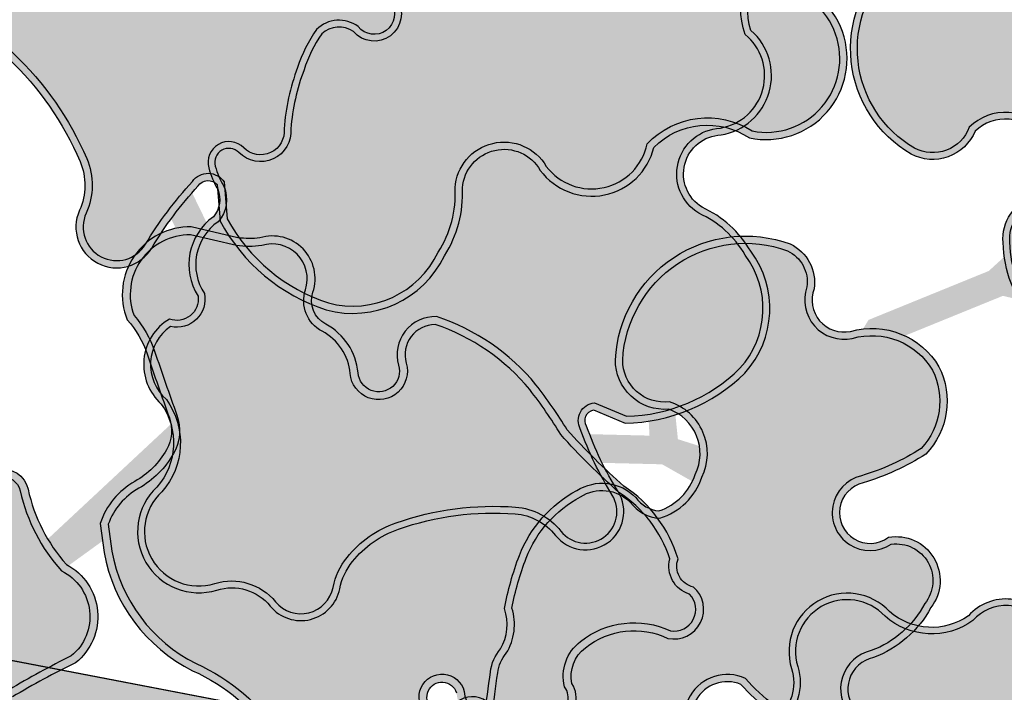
# Model space of a CAD drawing. Header units: metres. Extents: x 32353251 to 32353583, y 5707748 to 5708004.
# Tile 148 of 164: x 32353485 to 32353500, y 5707883 to 5707893. Entities that reach past the tile are written whole.
import ezdxf

# ---------------------------------------------------------------- set-up
doc = ezdxf.new("R2010")
doc.units = ezdxf.units.M
doc.header["$LTSCALE"] = 0.75
doc.layers.get('0').update_dxf_attribs({"linetype": 'CONTINUOUS'})
doc.layers.add('10414942$0$ST-LIN-Gehweg', color=2, linetype='CONTINUOUS')
doc.layers.add('10414943$0$ST-Gehweg-Sol', color=7, linetype='CONTINUOUS', lineweight=0, true_color=0xffd7a8)
doc.layers.add('10414943$0$ST-Mischfläche-Sol', color=7, linetype='CONTINUOUS', lineweight=0, true_color=0x636466)
for name, color, linetype, transparency in [('10414944$0$PF-Krone', 33, 'CONTINUOUS', 0.7), ('10414944$0$PF-Krone_SOL', 70, 'CONTINUOUS', 0.7), ('10414944$0$ST-Baum', 7, 'CONTINUOUS', 0.7)]:
    doc.layers.add(name, color=color, linetype=linetype, transparency=transparency)
doc.layers.add('10414944$0$PF-Stamm', color=7, linetype='CONTINUOUS', true_color=0x5f5144, transparency=0.7)

# ---------------------------------------------------------------- blocks, each defined once
blk = doc.blocks.new('10414943')
at = {"layer": '10414943$0$ST-Mischfläche-Sol'}
h = blk.add_hatch(dxfattribs=at)
h.set_pattern_fill('AR-HBONE', color=256, scale=0.0042, angle=170)
h.set_pattern_definition([(215, (0, 0), (-0.1047920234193, -0.5943050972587), [1.28016, -0.42672]), (305, (-0.34955, -0.24476), (-0.1047920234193, -0.5943050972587), [1.28016, -0.42672])])
edge = h.paths.add_edge_path()
edge.add_line((32353333.407, 5707899.31), (32353335.24, 5707908.862))
edge.add_line((32353335.24, 5707908.862), (32353407.152, 5707895.034))
edge.add_line((32353407.152, 5707895.034), (32353413.706, 5707897.337))
edge.add_line((32353413.706, 5707897.337), (32353481.818, 5707884.239))
edge.add_line((32353481.818, 5707884.239), (32353497.176, 5707881.286))
edge.add_line((32353497.176, 5707881.286), (32353499.704, 5707880.189))
edge.add_line((32353499.704, 5707880.189), (32353502.939, 5707877.836))
edge.add_line((32353502.939, 5707877.836), (32353505.467, 5707876.739))
edge.add_line((32353505.467, 5707876.739), (32353517.005, 5707874.52))
edge.add_line((32353517.005, 5707874.52), (32353517.645, 5707870.615))
edge.add_line((32353517.645, 5707870.615), (32353516.663, 5707870.803))
edge.add_line((32353516.663, 5707870.803), (32353515.44, 5707864.419))
edge.add_line((32353515.44, 5707864.419), (32353479.337, 5707871.339))
edge.add_line((32353479.337, 5707871.339), (32353468.359, 5707873.443))
edge.add_line((32353468.359, 5707873.443), (32353468.779, 5707869.425))
edge.add_arc((32353471.762, 5707869.736), 3, 185.9559, 259.1498)
edge.add_line((32353471.198, 5707866.79), (32353499.612, 5707861.344))
edge.add_line((32353499.612, 5707861.344), (32353497.736, 5707858.394))
edge.add_line((32353497.736, 5707858.394), (32353462.939, 5707865.064))
edge.add_arc((32353461.81, 5707859.171), 6, 79.1498, 96.1372)
edge.add_line((32353461.168, 5707865.137), (32353452.41, 5707864.195))
edge.add_arc((32353451.769, 5707870.161), 6, 259.1149, 276.1372, ccw=False)
edge.add_line((32353450.636, 5707864.269), (32353424.341, 5707869.325))
edge.add_arc((32353425.474, 5707875.217), 6, 242.0483, 259.1149, ccw=False)
edge.add_line((32353422.662, 5707869.917), (32353415, 5707873.982))
edge.add_arc((32353412.188, 5707868.682), 6, 62.0483, 79.1497)
edge.add_line((32353413.318, 5707874.575), (32353366.067, 5707883.631))
edge.add_line((32353366.067, 5707883.631), (32353365.06, 5707886.87))
edge.add_line((32353365.06, 5707886.87), (32353331.246, 5707893.373))
edge.add_line((32353331.246, 5707893.373), (32353331.861, 5707896.566))
edge.add_line((32353331.861, 5707896.566), (32353338.356, 5707895.321))
edge.add_line((32353338.356, 5707895.321), (32353340.491, 5707897.948))
edge.add_line((32353340.491, 5707897.948), (32353344.413, 5707897.2))
edge.add_line((32353344.413, 5707897.2), (32353345.428, 5707893.961))
edge.add_line((32353345.428, 5707893.961), (32353351.009, 5707892.888))
edge.add_line((32353351.009, 5707892.888), (32353351.574, 5707895.828))
edge.add_line((32353351.574, 5707895.828), (32353371.217, 5707892.063))
edge.add_line((32353371.217, 5707892.063), (32353370.648, 5707889.105))
edge.add_line((32353370.648, 5707889.105), (32353371.654, 5707885.87))
edge.add_line((32353371.654, 5707885.87), (32353406.652, 5707879.162))
edge.add_arc((32353407.216, 5707882.11), 3.001, 259.1591, 333.481)
edge.add_line((32353409.902, 5707880.769), (32353411.749, 5707884.294))
edge.add_line((32353411.749, 5707884.294), (32353333.407, 5707899.31))
at = {"layer": '10414943$0$ST-Gehweg-Sol', "flags": 128}
blk.add_lwpolyline([(32353413.706, 5707897.337), (32353481.818, 5707884.239), (32353497.176, 5707881.286), (32353499.704, 5707880.189), (32353502.939, 5707877.836), (32353505.467, 5707876.739), (32353517.005, 5707874.52), (32353517.645, 5707870.615), (32353516.663, 5707870.803), (32353515.44, 5707864.419), (32353479.337, 5707871.339), (32353468.359, 5707873.443), (32353468.779, 5707869.425, 0.330689), (32353471.198, 5707866.79), (32353499.612, 5707861.344), (32353497.736, 5707858.394), (32353462.939, 5707865.064, 0.074257), (32353461.168, 5707865.137), (32353452.41, 5707864.195, -0.074411), (32353450.636, 5707864.269), (32353424.341, 5707869.325, -0.074605)], format="xyb", dxfattribs=at)
blk = doc.blocks.new('10414942')
at = {"layer": '10414942$0$ST-LIN-Gehweg', "flags": 128}
blk.add_lwpolyline([(32353413.706, 5707897.337), (32353481.434, 5707884.313), (32353481.434, 5707884.313), (32353497.176, 5707881.286), (32353497.176, 5707881.286), (32353499.704, 5707880.189), (32353499.704, 5707880.189), (32353502.939, 5707877.836), (32353502.939, 5707877.836), (32353505.467, 5707876.739), (32353505.467, 5707876.739), (32353513.198, 5707875.252), (32353513.198, 5707875.252), (32353517.005, 5707874.52)], dxfattribs=at)
blk = doc.blocks.new('10414944$0$PF-BAUM_12')
at = {"layer": '10414944$0$PF-Krone_SOL', "transparency": 33554457}
h = blk.add_hatch(color=256, dxfattribs=at)
h.dxf.hatch_style = 1
h.set_gradient(color1=(88, 186, 72), color2=(175, 217, 170), tint=1, name='INVSPHERICAL')
edge = h.paths.add_edge_path()
edge.add_arc((-1.2758, 1.3994), 0.541, 250.247, 303.4279)
edge.add_arc((-0.5984, 0.4188), 0.6511, 94.3691, 125.6409, ccw=False)
edge.add_arc((-0.5871, 0.2707), 0.7996, 79.906, 94.3691, ccw=False)
edge.add_arc((-0.4074, 1.2805), 0.2261, 259.906, 345.0368)
edge.add_arc((3.3556, 0.2748), 3.669, 162.1844, 165.0368, ccw=False)
edge.add_arc((-0.2456, 1.4321), 0.1137, 342.1844, 421.4181)
edge.add_arc((-0.3772, 1.1907), 0.3886, 61.4181, 105.4179)
edge.add_arc((-0.4936, 1.6129), 0.0494, 76.8677, 285.4179, ccw=False)
edge.add_arc((-0.4342, 1.767), 0.1165, 245.5523, 317.8819)
edge.add_arc((-0.4413, 1.8543), 0.1901, 299.5067, 335.7073)
edge.add_arc((-0.3904, 1.8889), 0.1664, 317.3096, 366.5168)
edge.add_arc((-0.3153, 1.9138), 0.0904, 356.15, 452.3298)
edge.add_arc((-0.2837, 2.1143), 0.1157, 186.3955, 252.2185, ccw=False)
edge.add_arc((-0.1459, 2.1399), 0.2556, 124.2968, 188.6524, ccw=False)
edge.add_arc((-0.3624, 2.4158), 0.0972, 318.2129, 468.9396)
edge.add_arc((-0.4455, 2.5549), 0.0698, 219.6885, 317.568, ccw=False)
edge.add_arc((-0.5987, 2.0825), 0.4392, 76.9102, 116.5449)
edge.add_arc((-1.4951, 4.5572), 2.1964, 281.7611, 288.5889, ccw=False)
edge.add_arc((-1.0114, 0.8578), 1.5496, 91.3323, 98.0021)
edge.add_arc((-1.1102, 1.691), 0.7109, 99.4638, 131.7622)
edge.add_arc((-1.4773, 2.1554), 0.1252, 148.2467, 256.0758)
edge.add_arc((-1.5238, 1.968), 0.068, -114.9556, 76.0758, ccw=False)
edge.add_arc((-1.6369, 1.7248), 0.2002, 65.0444, 122.1083)
edge.add_arc((-1.7899, 1.9686), 0.0876, 221.6314, 302.1083, ccw=False)
edge.add_arc((-1.9603, 1.8172), 0.1403, 41.6314, 166.8648)
edge.add_arc((-2.3449, 1.9519), 0.2684, 321.9495, 337.4752, ccw=False)
edge.add_line((-2.1335, 1.7864), (-2.2407, 1.6721))
edge.add_arc((-2.0502, 1.5575), 0.2224, 148.9568, 261.833)
edge.add_arc((-2.0149, 1.0239), 0.3205, 78.7718, 102.0334, ccw=False)
edge.add_arc((0.8412, 15.4111), 14.3475, 258.77175, 259.65948)
edge.add_arc((-1.7568, 1.1728), 0.1259, 30.356, 79.6595, ccw=False)
edge.add_arc((-1.8871, 1.0965), 0.2769, -0.4934, 30.356, ccw=False)
edge.add_arc((-1.3602, 1.092), 0.25, 179.5066, 221.3188)
edge.add_line((-1.548, 0.9269), (-1.4587, 0.8902))
edge = h.paths.add_edge_path()
edge.add_arc((-2.0595, -1.0849), 0.2169, 117.743, 251.4279, ccw=False)
edge.add_arc((-2.2535, -0.7961), 0.1343, 313.8671, 413.8729)
edge.add_arc((-1.1381, 0.5382), 1.6051, 221.524, 229.789, ccw=False)
edge.add_arc((-2.2843, -0.4137), 0.1251, 108.798, 243.7029, ccw=False)
edge.add_arc((-2.2657, -0.171), 0.1376, 244.6115, 299.8242)
edge.add_arc((-2.4922, 0.2242), 0.593, 299.8242, 314.8752)
edge.add_arc((-2.3634, 0.0948), 0.4104, 314.8752, 336.5607)
edge.add_arc((-2.0604, -0.1191), 0.0893, 34.547, 142.2333)
edge.add_arc((-2.2509, -0.0174), 0.1288, 205.94, 338.605, ccw=False)
edge.add_arc((-1.1082, 0.8264), 1.5473, 211.5442, 215.5748, ccw=False)
edge.add_arc((-2.1647, 0.1359), 0.2879, 123.2934, 204.4063, ccw=False)
edge.add_arc((-2.4675, 0.6266), 0.289, 300.0552, 335.4001)
edge.add_arc((-2.1302, 0.4722), 0.0819, 58.4002, 155.4001, ccw=False)
edge.add_arc((-2.0455, 0.6099), 0.0798, 238.4002, 306.4204)
edge.add_arc((-2.2163, 0.8415), 0.3675, 306.4204, 341.4929)
edge.add_arc((-1.7884, 0.6982), 0.0838, 72.4288, 161.4929, ccw=False)
edge.add_arc((-1.597, 1.3024), 0.5499, 252.4288, 281.6379)
edge.add_arc((-1.3833, 0.6006), 0.1928, 8.2479, 122.231, ccw=False)
edge.add_arc((1.4313, 0.4424), 2.6303, 175.9465, 181.0704)
edge.add_arc((-2.004, 0.487), 0.8109, 332.6061, 353.3579, ccw=False)
edge.add_arc((-1.1696, 0.0546), 0.1289, 152.6061, 239.8128)
edge.add_arc((-1.5709, -0.6354), 0.6693, 44.4632, 59.8128, ccw=False)
edge.add_arc((-1.2417, -0.3122), 0.208, -40.1663, 44.4632, ccw=False)
edge.add_arc((-1.7965, -0.0425), 0.8201, 308.5293, 330.4961, ccw=False)
edge.add_arc((-1.2134, -0.8063), 0.142, 120.5815, 237.174)
edge.add_arc((-1.3033, -1.1297), 0.2045, -64.491, 86.396, ccw=False)
edge.add_arc((-1.343, -1.1115), 0.2397, 240.4754, 302.2336, ccw=False)
edge.add_arc((-1.2125, -0.7918), 0.5839, 226.3665, 244.7952, ccw=False)
edge.add_arc((-0.7205, -0.1508), 1.3901, 222.9429, 229.9249, ccw=False)
edge.add_arc((-1.7937, -1.1495), 0.076, 42.9191, 173.4992)
edge.add_arc((-2.058, -1.1133), 0.1908, 248.2896, 351.6714, ccw=False)
edge = h.paths.add_edge_path()
edge.add_arc((1.2059, -0.0381), 0.6649, 150.7734, 194.5558)
edge.add_arc((0.911, -0.0942), 0.3659, 197.6599, 276.7526)
edge.add_arc((0.9525, -0.0442), 0.4134, 270.2152, 305.5241)
edge.add_arc((1.2637, -0.512), 0.1494, -27.7225, 118.3909, ccw=False)
edge.add_arc((1.6106, -0.6627), 0.2295, 159.2735, 288.7974)
edge.add_arc((1.6267, -1.1446), 0.2709, -1.083, 77.6692, ccw=False)
edge.add_arc((2.1687, -1.0477), 0.2897, 200.6132, 382.9337)
edge.add_arc((2.7072, -0.7257), 0.3429, 147.8227, 217.591, ccw=False)
edge.add_arc((2.4468, -0.3829), 0.1629, 259.448, 409.1515)
edge.add_arc((2.7989, 0.0617), 0.4045, 199.7173, 232.6211, ccw=False)
edge.add_arc((2.5485, -0.1163), 0.1368, 103.2593, 162.2981, ccw=False)
edge.add_arc((2.4584, 0.1299), 0.1274, 297.4752, 447.5021)
edge.add_arc((2.4597, 0.3353), 0.0783, 98.8157, 273.1184, ccw=False)
edge.add_arc((2.4, 0.5247), 0.1217, 293.027, 374.9291)
edge.add_arc((2.0245, 0.3266), 0.5439, 24.9483, 42.1183)
edge.add_arc((1.7775, 0.1571), 0.8417, 39.3994, 55.75)
edge.add_arc((2.2887, 0.9354), 0.0906, 104.7131, 245.5829, ccw=False)
edge.add_arc((2.2455, 1.1001), 0.0797, 284.7131, 435.2869)
edge.add_arc((2.1786, 0.8455), 0.3429, 75.2869, 90.1544)
edge.add_arc((2.192, 1.2908), 0.1034, 200.5438, 262.034, ccw=False)
edge.add_arc((1.8708, 1.2323), 0.2255, 5.6552, 92.2855)
edge.add_arc((1.8923, 1.533), 0.0813, 129.4673, 248.0142, ccw=False)
edge.add_arc((1.6377, 1.5925), 0.2029, 0.9413, 108.0271)
edge.add_arc((1.5516, 2.0411), 0.2568, 198.8038, 275.2311, ccw=False)
edge.add_arc((1.081, 1.9053), 0.2335, 13.1092, 167.2288)
edge.add_arc((0.6671, 1.9992), 0.1909, 279.3003, 347.2288, ccw=False)
edge.add_arc((0.7224, 1.6615), 0.1513, 99.3003, 228.8092)
edge.add_arc((0.4652, 1.3676), 0.2392, 21.1744, 48.8092, ccw=False)
edge.add_arc((0.3242, 1.313), 0.3904, -10.7857, 21.1744, ccw=False)
edge.add_arc((-0.3793, 1.447), 1.1066, 325.7449, 349.2143, ccw=False)
edge.add_arc((0.3558, 0.9464), 0.2172, 278.2663, 325.7449, ccw=False)
edge.add_arc((0.408, 0.5869), 0.146, 98.2663, 271.6731)
edge.add_arc((0.4514, -0.8972), 1.3387, 79.7675, 91.6731, ccw=False)
edge.add_arc((0.6892, 0.3779), 0.0423, -16.4325, 90.0101, ccw=False)
edge.add_line((0.7298, 0.3659), (0.6257, 0.2866))
edge = h.paths.add_edge_path()
edge.add_arc((-1.5552, -2.2569), 0.1724, 12.6189, 77.7455)
edge.add_arc((-1.4977, -1.992), 0.0986, 164.1816, 257.7455, ccw=False)
edge.add_arc((-1.7215, -1.8391), 0.1803, 315.6358, 396.2247)
edge.add_arc((-1.4722, -1.6964), 0.1099, 56.0167, 199.1656, ccw=False)
edge.add_arc((-1.3562, -1.5375), 0.087, 231.1844, 306.609)
edge.add_arc((-1.4968, -1.2476), 0.4081, 298.1575, 320.4218)
edge.add_arc((-1.118, -1.5607), 0.0835, 20.6534, 140.4218, ccw=False)
edge.add_arc((-0.9321, -1.4907), 0.1152, 200.6534, 324.1572)
edge.add_arc((-0.5981, -1.7319), 0.2968, 125.8433, 144.1572, ccw=False)
edge.add_arc((-1.1307, -0.9947), 0.6126, 305.8433, 313.7683)
edge.add_arc((-0.6402, -1.5068), 0.0965, 35.283, 133.7683, ccw=False)
edge.add_arc((-0.4573, -1.4114), 0.1114, 200.8653, 329.8017)
edge.add_arc((5.9643, -14.9126), 14.8587, 114.56415, 115.19461, ccw=False)
edge.add_arc((-0.1458, -1.5341), 0.1511, 81.9994, 116.2838, ccw=False)
edge.add_arc((-0.1295, -1.2153), 0.1692, 271.6238, 322.4573)
edge.add_arc((0.4219, -2.3582), 1.1204, 101.7391, 111.8636, ccw=False)
edge.add_arc((0.2817, -1.7045), 0.4518, 61.0493, 101.1946, ccw=False)
edge.add_arc((0.4293, -1.462), 0.1686, -13.3297, 65.0541, ccw=False)
edge.add_arc((0.701, -1.5438), 0.116, 158.2537, 207.0243)
edge.add_arc((0.7267, -1.4357), 0.2061, 231.2626, 284.3776)
edge.add_arc((0.7594, -1.468), 0.1684, 276.3107, 373.1888)
edge.add_arc((1.0623, -1.3226), 0.1754, 121.9096, 217.5827, ccw=False)
edge.add_arc((1.2009, -1.5786), 0.4663, 12.4963, 119.7416, ccw=False)
edge.add_arc((1.5062, -1.4974), 0.1512, -66.2252, 7.4787, ccw=False)
edge.add_arc((1.5907, -1.7479), 0.1146, 101.8196, 224.4343)
edge.add_arc((1.3238, -2.0366), 0.2788, -26.9882, 48.417, ccw=False)
edge.add_arc((1.3365, -2.0229), 0.2743, 258.9909, 329.2486, ccw=False)
edge.add_arc((1.6618, -1.4757), 0.8996, 229.3858, 245.1764, ccw=False)
edge.add_arc((0.9994, -2.237), 0.1097, 45.6037, 249.2448)
edge.add_arc((0.8451, -2.4465), 0.1573, -95.435, 42.7788, ccw=False)
edge.add_arc((0.8007, -2.2203), 0.3839, 232.8, 274.4074, ccw=False)
edge.add_arc((0.4866, -2.6064), 0.1147, 44.402, 165.1103)
edge.add_arc((0.2716, -2.5387), 0.1109, 123.3852, 339.8557, ccw=False)
edge.add_arc((0.9022, -2.3675), 0.6961, 164.2604, 186.4803, ccw=False)
edge.add_arc((0.1064, -2.2008), 0.1278, 9.9652, 176.7192)
edge.add_arc((-48.3159, -1.4499), 48.3004, 358.76613, 359.11787, ccw=False)
edge.add_arc((-0.3152, -2.3669), 0.3137, 290.4729, 336.8998, ccw=False)
edge.add_arc((-0.2908, -2.4562), 0.2217, 213.8839, 292.6434, ccw=False)
edge.add_arc((-0.5922, -2.5593), 0.1191, 350.144, 508.4434)
edge.add_arc((-0.7458, -2.3559), 0.1504, 180.1486, 290.2791, ccw=False)
edge.add_arc((-1.1241, -2.4703), 0.2548, 26.5922, 75.6656)
edge.add_arc((-1.166, -2.6346), 0.4243, 75.6656, 104.3344)
edge.add_arc((-1.3217, -2.0253), 0.2045, 251.4046, 284.3344, ccw=False)
at = {"layer": '10414944$0$PF-Krone'}
for points in [[(-0.4805, 1.5653, -1.286295), (-0.4824, 1.6609, 0.326511)], [(-0.2251, 1.9078, 0.446169), (-0.319, 2.0042, -0.295374), (-0.3986, 2.1015, -0.288426), (-0.29, 2.3511, 0.772377), (-0.394, 2.5078, -0.455092), (-0.4992, 2.5103, 0.174684), (-0.7949, 2.4754, -0.029801), (-1.0474, 2.4069, 0.029111), (-1.2271, 2.3923, 0.141869), (-1.5837, 2.2213, 0.508586), (-1.5074, 2.034, -1.101217), (-1.5525, 1.9063, 0.254264), (-1.7433, 1.8944, -0.366329), (-1.8554, 1.9104, 0.608209), (-2.0969, 1.8491, -0.067848), (-2.1335, 1.7864, 0), (-2.2407, 1.6721, 0.536623), (-2.0818, 1.3373, -0.101848), (-1.9525, 1.3382, 0.003873), (-1.7342, 1.2967, -0.218508), (-1.6482, 1.2364, -0.135425), (-1.6102, 1.0941, 0.184492), (-1.548, 0.9269), (-1.4587, 0.8902, 0.236302), (-0.9778, 0.9479, -0.137302), (-0.648, 1.068, -0.063191)], [(-0.4736, 1.5402, -1.313113), (-0.4736, 1.6855, 0.345734), (-0.3643, 1.7094, 0.172714)], [(-0.2512, 1.9073, 0.475615), (-0.3219, 1.9779, -0.304436), (-0.4244, 2.098, -0.284585), (-0.3075, 2.3706, 0.726016), (-0.3802, 2.4848, -0.402009), (-0.5128, 2.4867, 0.170881), (-0.7849, 2.4513, -0.030277), (-1.0444, 2.381, 0.029443), (-1.2231, 2.3665, 0.140272), (-1.5634, 2.2045, 0.497246), (-1.5012, 2.0592, -1.101217), (-1.5634, 1.8827, 0.254264), (-1.7295, 1.8724, -0.366329), (-1.8748, 1.8931, 0.61415), (-2.072, 1.8412, -0.070819), (-2.1138, 1.7695, 0), (-2.2198, 1.6564, 0.525075), (-2.0824, 1.3638, -0.0983), (-1.9475, 1.3638, 0.003873), (-1.7295, 1.3222, -0.218508), (-1.6257, 1.2496, -0.135425), (-1.5842, 1.0939, 0.177651), (-1.5323, 0.9486), (-1.4493, 0.9145, 0.235756), (-0.9926, 0.9693, -0.137109), (-0.65, 1.0939, -0.063191)], [(2.4639, 0.2571, -0.951478), (2.4477, 0.4126, 0.373398), (2.5177, 0.556, 0.075059), (2.428, 0.6914, 0.071464), (2.2513, 0.8529, -0.705879), (2.2657, 1.023, 0.771312), (2.2657, 1.1771, 0.064963), (2.1777, 1.1884, -0.27493), (2.0952, 1.2545, 0.397091), (1.8618, 1.4576, -0.568927), (1.8406, 1.5958, 0.504511), (1.575, 1.7854, -0.346415), (1.3085, 1.9583, 0.796288), (0.8532, 1.957, -0.305389), (0.698, 1.8108, 0.634062), (0.6227, 1.5476, -0.121167), (0.6883, 1.454, -0.140363), (0.7077, 1.2399, -0.102764), (0.5353, 0.8241, -0.21018), (0.387, 0.7314, 0.944057), (0.4123, 0.4409, -0.051995), (0.6892, 0.4202, -0.500995), (0.7298, 0.3659), (0.6257, 0.2866, 0.193395), (0.5624, -0.2052, 0.359494), (0.9541, -0.4575, 0.155295), (1.1927, -0.3806, -0.740727), (1.396, -0.5815, 0.634154), (1.6845, -0.88, -0.357816), (1.8975, -1.1497, 1.020458), (2.4355, -0.9348, -0.314188)], [(2.4639, 0.2311, -0.928423), (2.4401, 0.4377, 0.358623), (2.4931, 0.5472, 0.074197), (2.4083, 0.6744, 0.071015), (2.2383, 0.8302, -0.698214), (2.2591, 1.0482, 0.771312), (2.2591, 1.152, 0.066315), (2.1761, 1.1624, -0.286763), (2.0696, 1.2488, 0.408934), (1.8579, 1.4313, -0.545784), (1.8141, 1.6065, 0.489703), (1.5804, 1.7598, -0.350827), (1.2834, 1.9512, 0.798701), (0.8786, 1.9512, -0.305389), (0.7022, 1.7851, 0.634062), (0.6399, 1.5672, -0.121167), (0.7125, 1.4634, -0.140363), (0.7333, 1.235, -0.102764), (0.5568, 0.8095, -0.21018), (0.3908, 0.7057, 0.944057), (0.4115, 0.4669, -0.051616), (0.6918, 0.4462, -0.532673), (0.7514, 0.3497), (0.6458, 0.2692, 0.190937), (0.5874, -0.198, 0.360145), (0.9525, -0.4315, 0.157291), (1.1788, -0.3585, -0.740752), (1.4198, -0.5921, 0.643471), (1.6826, -0.853, -0.360113), (1.9236, -1.145, 1.005174), (2.4128, -0.9479, -0.325759)], [(-1.8678, 0.7248, -0.409437), (-1.7631, 0.7781, 0.128143), (-1.4861, 0.7637, -0.54286), (-1.1924, 0.6283, 0.022361), (-1.1986, 0.3932, -0.090795)], [(-1.8432, 0.7165, -0.409437), (-1.7709, 0.7533, 0.13033), (-1.476, 0.7393, -0.546373), (-1.2186, 0.6272, 0.02192), (-1.2246, 0.3945, -0.090238)], [(-0.361, -1.4674, -0.002751), (-0.2127, -1.3986, -0.15072), (-0.1247, -1.3845, 0.225513), (0.0047, -1.3184, -0.044205), (0.194, -1.2613, -0.176981), (0.5004, -1.3091, -0.356005), (0.5933, -1.5008, 0.216074), (0.5977, -1.5965, 0.235998), (0.7779, -1.6354, 0.449828), (0.9233, -1.4296, -0.443521), (0.9696, -1.1737, -0.505384), (1.6561, -1.4777, -0.333159), (1.5672, -1.6358, 0.592663), (1.5088, -1.8281, -0.341427), (1.5722, -2.1632, -0.316536), (1.2841, -2.2922, -0.069009), (1.0762, -2.1586, 1.23095), (0.9605, -2.3396, -0.688656), (0.8302, -2.6031, -0.183568), (0.5686, -2.5261, 0.581478), (0.3758, -2.5769, -1.382341)], [(0.2106, -2.4461, -0.097258), (0.2322, -2.1787, 0.890608), (-0.0212, -2.1935, -0.001535)], [(-0.343, -1.4877, -0.002629), (-0.2015, -1.4221, -0.15559), (-0.1264, -1.4105, 0.218765), (0.0207, -1.3401, -0.04262), (0.1991, -1.2868, -0.177473), (0.4886, -1.3323, -0.354321), (0.5684, -1.4932, 0.222706), (0.5772, -1.6133, 0.240128), (0.7826, -1.661, 0.456345), (0.9471, -1.4178, -0.452999), (0.9829, -1.1961, -0.504186), (1.6305, -1.4822, -0.325283), (1.5589, -1.611, 0.587825), (1.491, -1.847, -0.341406), (1.5495, -2.1506, -0.312164), (1.2921, -2.2672, -0.067854), (1.0938, -2.1394, 1.19624), (0.9451, -2.3614, -0.679338), (0.8305, -2.577, -0.183947), (0.5857, -2.5065, 0.573485), (0.351, -2.5689, -1.514783)], [(0.2386, -2.4604, -0.105945), (0.2588, -2.1803, 0.910696), (-0.0472, -2.1926, -0.001511)]]:
    blk.add_lwpolyline(points, format="xyb", dxfattribs=at)
at = {"layer": '10414944$0$PF-Stamm'}
for points in [[(0.0456, -0.1011, 0.2167, 0.1084, 0), (-0.7801, 0.1666, 0.1084, 0.065, 0), (-0.4991, 0.6653, 0.065, 0.0433, 0), (-0.5991, 1.1076, 0.0433, 0.0433, 0), (-0.4753, 1.4051, 0.065, 1.976742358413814e-14, 0), (-0.3709, 1.869, 0, 0, 0)], [(0.0456, -0.1011, 0.2167, 0.1084, 0), (0.458, 0.2037, 0.1084, 0.1084, 0), (0.6352, 0.4942, 0.1084, 0.065, 0), (1.0621, 0.8906, 0.065, 0, 0), (0.9169, 1.5817, 0, 0, 0)], [(-0.5991, 1.1076, 0.065, 0, 0), (-0.9411, 1.541, 0, 0, 0)], [(1.0734, 0.8981, 0.065, 0, 0), (1.9382, 1.1002, 0, 0, 0)], [(0.8405, 0.6849, 0.0657, 0.065, 0), (0.8408, 0.6755, 0.065, 0, 0), (1.8499, 0.3936, 0, 0, 0)], [(1.2915, 0.5526, 0.0455, 1.248468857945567e-14, 0), (1.6095, 0.6515, 0, 0, 0)], [(0.4766, 0.1999, 0.1084, 0.065, 0), (1.3496, -0.2158, 0.065, 0, 0), (2.1032, -0.2533, 0, 0, 0)], [(-0.7801, 0.1666, 0.1084, 0.065, 0), (-1.5906, -0.088, 0.065, 0, 0), (-1.8608, 0.029, 0, 0, 0)], [(0.0456, -0.1011, 0.2167, 0.1084, 0), (0.4458, -0.7261, 0.1084, 0.1084, 0), (0.3792, -1.2094, 0.1084, 0.065, 0), (0.5139, -1.7227, 0.065, 2.236840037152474e-14, 0), (1.3267, -1.9065, 0, 0, 0)], [(1.3551, -0.2293, 0.065, 0, 0), (1.9846, -0.7587, 0, 0, 0), (1.9985, -0.7574, 0, 0, 0)], [(0.3792, -1.2284, 0.1084, 0.065, 0), (-0.2688, -1.8764, 0.065, 0, 0), (-1.4983, -1.6926, 0, 0, 0)], [(0.5086, -1.7124, 0.065, 0, 0), (0.297, -2.5257, 0, 0, 0)]]:
    blk.add_lwpolyline(points, format="xyseb", dxfattribs=at)
blk = doc.blocks.new('10414944')
at = {"layer": '10414944$0$ST-Baum'}
for p, xscale, yscale, zscale, rotation in [((32353487.492, 5707887.447), 4.228760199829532, 4.228760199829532, 1.761983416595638, 57.40868327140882), ((32353496.252, 5707885.691), 3.962299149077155, 3.962299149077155, 1.650957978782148, 120), ((32353469.05, 5707881.009), 3.787305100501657, 3.787305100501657, 1.57804379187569, 300.0000000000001), ((32353485.947, 5707877.423), 4.616652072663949, 4.616652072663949, 1.923605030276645, 300.0000000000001), ((32353497.453, 5707875.556), 3.76957814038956, 3.76957814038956, 1.57065755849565, 30), ((32353509.075, 5707873.255), 4.188024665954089, 4.188024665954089, 1.74501027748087, 85)]:
    blk.add_blockref('10414944$0$PF-BAUM_12', p, dxfattribs=dict(at, xscale=xscale, yscale=yscale, zscale=zscale, rotation=rotation))

msp = doc.modelspace()

# ---------------------------------------------------------------- block references
for name in ['10414944', '10414943']:
    msp.add_blockref(name, (0, 0))

# ---------------------------------------------------------------- next in the draw order: block references
msp.add_blockref('10414942', (0, 0))

doc.saveas('drawing.dxf')
